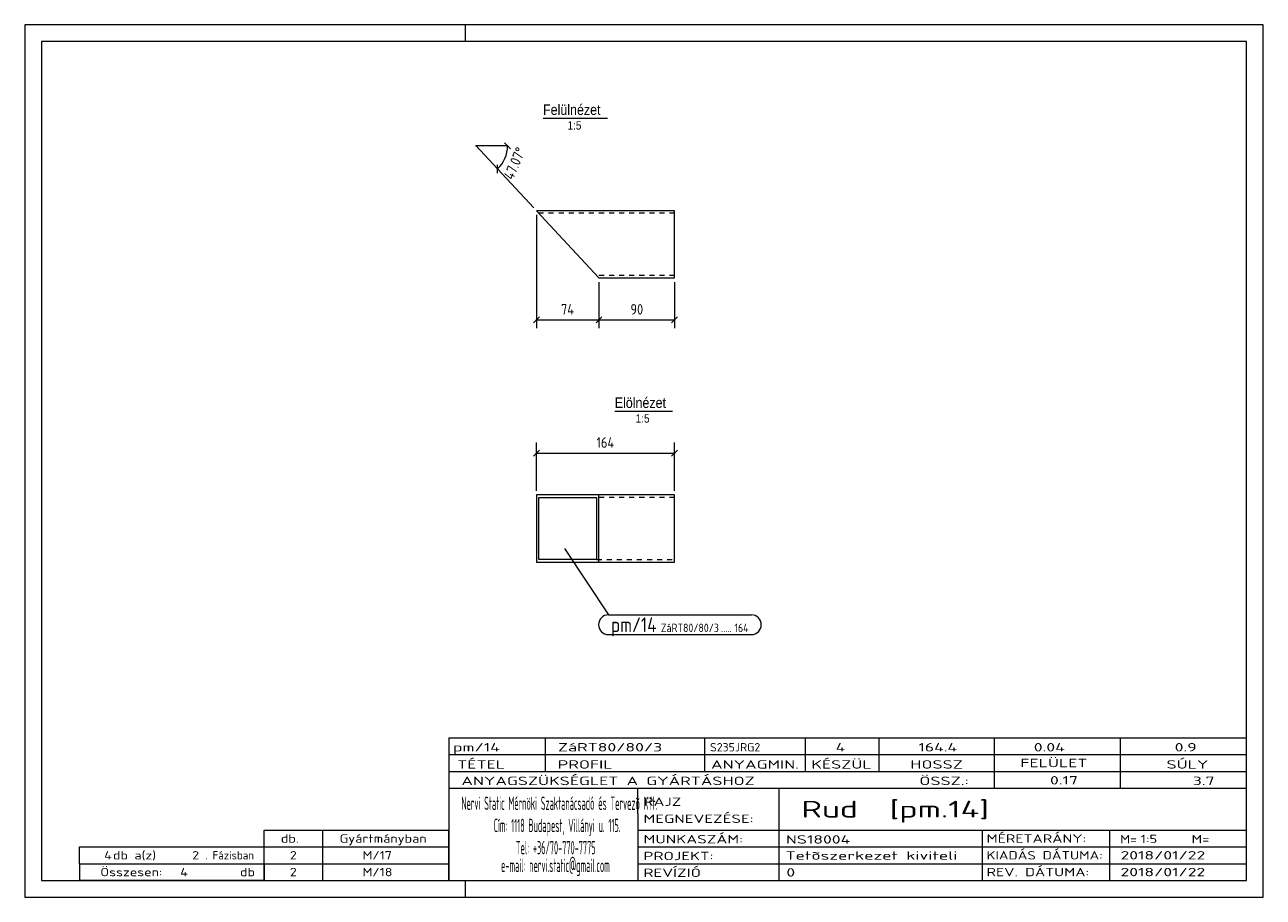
# Model space of a CAD drawing. Header units: millimetres. Extents: x 1 to 296, y 1 to 209.
import ezdxf

# ---------------------------------------------------------------- set-up
doc = ezdxf.new("R2010")
doc.units = ezdxf.units.MM
doc.header["$LTSCALE"] = 0.6
doc.linetypes.add('XKITLINE00', pattern=[0])
doc.linetypes.add('XKITLINE02', pattern=[4, 2, -2])
for name, color, linetype, lineweight in [('DrawingSheet', 5, 'Continuous', 0), ('OtherObjectType', 1, 'Continuous', 0), ('Part', 2, 'Continuous', 0), ('PartMark', 3, 'Continuous', 0), ('Z-DIMENSIONS', 1, 'Continuous', 0)]:
    doc.layers.add(name, color=color, linetype=linetype, lineweight=lineweight)
doc.styles.add('ARIAL', font='ARIAL.TTF')
doc.styles.add('ISOCPEUR', font='ISOCPEUR.TTF')

msp = doc.modelspace()

# ---------------------------------------------------------------- linework, layer by layer
at = {"layer": 'DrawingSheet', "color": 2, "linetype": 'XKITLINE00', "lineweight": 0}
for p, q in [((296, 209), (1, 209)), ((1, 209), (1, 1)), ((106, 205), (106, 209)), ((296, 1), (296, 209)), ((106, 1), (106, 5)), ((1, 1), (296, 1))]:
    msp.add_line(p, q, dxfattribs=at)
at = {"layer": 'DrawingSheet', "color": 3, "linetype": 'XKITLINE00', "lineweight": 0}
for p, q in [((292, 205), (5, 205)), ((5, 205), (5, 5)), ((292, 5), (292, 205)), ((5, 5), (292, 5))]:
    msp.add_line(p, q, dxfattribs=at)
at = {"layer": 'OtherObjectType', "color": 6, "linetype": 'XKITLINE00', "lineweight": 0}
for p, q in [((124.45, 186.75), (139.83, 186.75)), ((141.53, 116.9), (155.25, 116.9))]:
    msp.add_line(p, q, dxfattribs=at)
at = {"layer": 'OtherObjectType', "color": 7, "linetype": 'XKITLINE00', "lineweight": 0}
for p, q in [((102, 39), (292, 39)), ((102, 39), (102, 35)), ((102, 39), (292, 39)), ((125, 35), (125, 39)), ((163, 35), (163, 39)), ((187, 35), (187, 39)), ((204.5, 35), (204.5, 39)), ((232, 35), (232, 39)), ((262, 35), (262, 39)), ((292, 35), (292, 39)), ((102, 35), (292, 35)), ((102, 35), (102, 5)), ((102, 35), (292, 35)), ((125, 31), (125, 35)), ((163, 31), (163, 35)), ((187, 31), (187, 35)), ((204.5, 31), (204.5, 35)), ((232, 31), (232, 35)), ((262, 31), (262, 35)), ((292, 31), (292, 35)), ((102, 31), (292, 31)), ((232, 27), (232, 31)), ((262, 27), (262, 31)), ((292, 27), (292, 31)), ((102, 27), (292, 27)), ((147, 21), (147, 27)), ((180.7, 17), (180.7, 27)), ((292, 21), (292, 27)), ((147, 21), (147, 5)), ((292, 17), (292, 21)), ((58, 17), (102, 17)), ((58, 13), (58, 17)), ((72, 13), (72, 17)), ((102, 13), (102, 17)), ((147, 17), (292, 17)), ((180.7, 5), (180.7, 17)), ((229.16, 13), (229.16, 17)), ((259.5, 5), (259.5, 17)), ((292, 13), (292, 17)), ((14, 9), (14, 13)), ((14, 13), (58, 13)), ((14, 13), (58, 13)), ((58, 9), (58, 13)), ((58, 13), (102, 13)), ((58, 9), (58, 13)), ((72, 9), (72, 13)), ((102, 9), (102, 13)), ((147, 13), (292, 13)), ((229.16, 5), (229.16, 13)), ((292, 9), (292, 13)), ((14, 9), (58, 9)), ((14, 9), (14, 5)), ((14, 9), (58, 9)), ((58, 9), (58, 5)), ((58, 9), (102, 9)), ((58, 5), (58, 9)), ((72, 5), (72, 9)), ((102, 5), (102, 9)), ((147, 9), (292, 9)), ((292, 5), (292, 9)), ((58, 5), (14, 5)), ((58, 5), (102, 5)), ((102, 5), (292, 5)), ((139.5, 5), (292, 5))]:
    msp.add_line(p, q, dxfattribs=at)
at = {"layer": 'Part', "color": 2, "linetype": 'XKITLINE00', "lineweight": 0}
for p, q in [((137.78, 148.65), (122.9, 164.65)), ((155.78, 164.65), (122.9, 164.65)), ((155.78, 148.65), (155.78, 164.65)), ((137.78, 148.65), (155.78, 148.65)), ((155.78, 96.9), (122.9, 96.9)), ((122.9, 96.9), (122.9, 80.9)), ((123.46, 81.5), (123.46, 96.3)), ((123.46, 96.3), (137.22, 96.3)), ((137.22, 96.3), (137.22, 81.5)), ((137.78, 80.9), (137.78, 96.9)), ((155.78, 80.9), (155.78, 96.9)), ((122.9, 80.9), (155.78, 80.9)), ((137.22, 81.5), (123.46, 81.5))]:
    msp.add_line(p, q, dxfattribs=at)
at = {"layer": 'Part', "color": 7, "linetype": 'XKITLINE02', "lineweight": 0}
for p, q in [((155.78, 164.05), (123.46, 164.05)), ((155.78, 149.25), (137.22, 149.25)), ((155.78, 96.3), (137.22, 96.3)), ((137.22, 81.5), (155.78, 81.5))]:
    msp.add_line(p, q, dxfattribs=at)
at = {"layer": 'PartMark', "color": 7, "linetype": 'XKITLINE00', "lineweight": 0}
for p, q in [((129.53, 84.15), (140.03, 68.32)), ((140.03, 68.32), (174.08, 68.32)), ((140.03, 63.62), (174.08, 63.62))]:
    msp.add_line(p, q, dxfattribs=at)
for centre, start, end in [((140.03, 65.97), 90, 270), ((174.08, 65.97), 270, 90)]:
    msp.add_arc(centre, 2.35, start, end, dxfattribs=at)
at = {"layer": 'Z-DIMENSIONS', "color": 7, "linetype": 'XKITLINE00', "lineweight": 0}
for p, q in [((116, 180.13), (108.5, 180.13)), ((113.61, 174.64), (108.5, 180.13)), ((116.71, 179.42), (115.29, 180.83)), ((113.57, 173.64), (113.64, 175.63)), ((122.22, 165.38), (113.61, 174.64)), ((122.9, 163.65), (122.9, 136.65)), ((137.78, 147.65), (137.78, 136.65)), ((137.78, 147.65), (137.78, 136.65)), ((155.78, 147.65), (155.78, 136.65)), ((123.61, 139.35), (122.19, 137.94)), ((138.49, 139.35), (137.07, 137.94)), ((138.49, 139.35), (137.07, 137.94)), ((156.49, 139.35), (155.07, 137.94)), ((122.9, 138.65), (137.78, 138.65)), ((137.78, 138.65), (155.78, 138.65)), ((122.9, 97.9), (122.9, 109.4)), ((155.78, 97.9), (155.78, 109.4)), ((123.61, 107.6), (122.19, 106.19)), ((122.9, 106.9), (155.78, 106.9)), ((156.49, 107.6), (155.07, 106.19))]:
    msp.add_line(p, q, dxfattribs=at)
msp.add_arc((108.5, 180.13), 7.5, 312.9252, 0, dxfattribs=at)
at = {"layer": 'Z-DIMENSIONS', "color": 7}
for p in [(108.5, 180.13), (116, 180.13), (113.61, 174.64)]:
    msp.add_point(p, dxfattribs=at)
at = {"layer": 'Z-DIMENSIONS', "color": 3}
for p in [(122.9, 138.65), (137.78, 138.65), (137.78, 138.65), (155.78, 138.65), (122.9, 106.9), (155.78, 106.9)]:
    msp.add_point(p, dxfattribs=at)

# ---------------------------------------------------------------- texts
at = {"layer": 'OtherObjectType', "color": 6, "style": 'ARIAL', "width": 0.85}
for s, height, p in [('Felülnézet', 2.5, (124.45, 187.5)), ('1:5', 2, (130.29, 184)), ('Elölnézet', 2.5, (141.53, 117.65)), ('1:5', 2, (146.53, 114.15))]:
    msp.add_text(s, height=height, dxfattribs=at).set_placement(p)
at = {"layer": 'OtherObjectType', "color": 7, "style": 'ISOCPEUR'}
for s, height, width, p in [('pm/14', 2, 1.525501, (103, 35.76)), ('ZáRT80/80/3', 2, 1.525501, (128, 35.76)), ('S235JRG2', 2, 1.02, (164.22, 35.76)), ('4', 2, 1.525501, (194.16, 35.76)), ('164.4', 2, 1.525501, (213.86, 35.76)), ('0.04', 2, 1.525501, (241.35, 35.76)), ('0.9', 2, 1.525501, (274.91, 35.76)), ('TÉTEL', 2, 1.525501, (104, 31.66)), ('PROFIL', 2, 1.525501, (127.96, 31.66)), ('ANYAGMIN.', 2, 1.525501, (164.47, 31.66)), ('KÉSZÜL', 2, 1.525501, (188.37, 31.66)), ('HOSSZ', 2, 1.525501, (211.96, 31.66)), ('FELÜLET', 2, 1.525501, (238.13, 32)), ('SÚLY', 2, 1.525501, (272.96, 31.66)), ('ANYAGSZÜKSÉGLET A GYÁRTÁSHOZ', 2, 1.525501, (105, 27.75)), ('ÖSSZ.:', 2, 1.525501, (214.1, 27.75)), ('0.17', 2, 1.525501, (245.21, 27.88)), ('3.7', 2, 1.525501, (279.22, 27.75)), ('Nervi Static Mérnöki\xa0Szaktanácsadó\xa0és\xa0Tervezõ Kft.', 3.1765, 0.403093, (105, 21.82)), ('RAJZ', 2, 1.445, (148.38, 22.78)), ('Rud  [pm.14]', 4, 1.474651, (186, 20)), ('MEGNEVEZÉSE:', 2, 1.445, (148.38, 18.72)), ('Cím:\xa01118 Budapest, Villányi u. 115.', 3.1765, 0.403093, (112.69, 16.53)), ('db.', 2, 1.211571, (62, 14)), ('Gyártmányban', 2, 1.211571, (76, 14)), ('MUNKASZÁM:', 2, 1.445, (148.38, 13.84)), ('NS18004', 2, 1.525501, (182.28, 13.78)), ('MÉRETARÁNY:', 2, 1.36, (230.1, 14)), ('M=', 2, 1.211571, (261.91, 13.84)), ('1:5', 2, 1.275, (266.79, 13.9)), ('M=', 2, 1.275, (278.95, 13.87)), ('4', 2, 1.211571, (19.9, 10)), ('db a(z)', 2, 1.211571, (22, 10)), ('2', 2, 1.211571, (40.86, 10)), ('. Fázisban', 2, 0.935, (44, 10)), ('2', 2, 1.211571, (64.14, 10)), ('M/17', 2, 1.211571, (81.43, 10)), ('Tel:\xa0+36/70-770-7775', 3.1765, 0.403093, (117.97, 11.24)), ('PROJEKT:', 2, 1.445, (148.38, 9.84)), ('Tetõszerkezet kiviteli ', 2, 1.525501, (182.2, 9.94)), ('KIADÁS DÁTUMA:', 2, 1.275, (230.1, 10)), ('2018/01/22', 2, 1.525501, (262, 10)), ('e-mail:\xa0nervi.static@gmail.com', 3.1765, 0.403093, (114.45, 7)), ('Összesen:            db', 2, 1.211571, (19, 6)), ('4', 2, 1.211571, (38.02, 6)), ('2', 2, 1.211571, (64.14, 6)), ('M/18', 2, 1.211571, (81.43, 6)), ('REVÍZIÓ', 2, 1.445, (148.38, 5.84)), ('0', 2, 1.525501, (182.41, 5.92)), ('REV. DÁTUMA:', 2, 1.36, (230.1, 6)), ('2018/01/22', 2, 1.525501, (262, 6))]:
    msp.add_text(s, height=height, dxfattribs=dict(at, width=width)).set_placement(p)
at = {"layer": 'PartMark', "color": 3, "style": 'ISOCPEUR', "width": 0.85}
msp.add_text('pm/14', height=3.5, dxfattribs=at).set_placement((140.63, 64.22))
at = {"layer": 'PartMark', "color": 4, "style": 'ISOCPEUR', "width": 0.85}
for s, p in [('ZáRT80/80/3', (152.51, 64.22)), ('164', (170.04, 64.22)), ('.....', (166.86, 64.22))]:
    msp.add_text(s, height=2, dxfattribs=at).set_placement(p)
at = {"layer": 'Z-DIMENSIONS', "color": 3, "style": 'ISOCPEUR', "width": 0.85}
msp.add_text('47.07°', height=2.5, rotation=66.4631, dxfattribs=at).set_placement((117.26, 171.86))
for s, p in [('74', (128.73, 139.9)), ('90', (145.28, 139.9)), ('164', (137.19, 108.15))]:
    msp.add_text(s, height=2.5, dxfattribs=at).set_placement(p)

doc.saveas('drawing.dxf')
